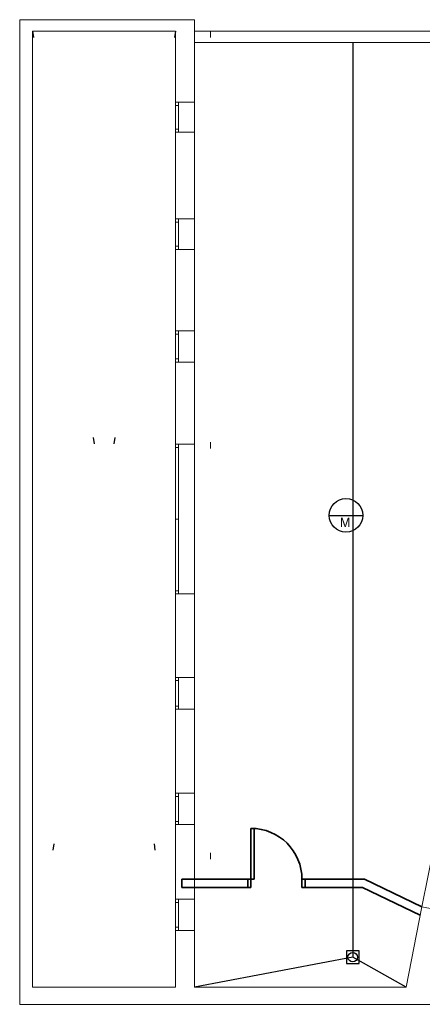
# Model space of a CAD drawing. Header units: metres. Extents: x -1 to 427, y -6 to 39.
# Tile 2 of 11: x 392 to 398, y 13 to 28. Entities that reach past the tile are written whole.
import ezdxf

# ---------------------------------------------------------------- set-up
doc = ezdxf.new("R2010")
doc.units = ezdxf.units.M
doc.linetypes.add('CONTINUA', pattern=[0])
doc.linetypes.add('PUNKT', pattern=[6.35, 0, -6.35])
doc.layers.add('P1 MURS ACTUAL', color=7, linetype='CONTINUA', lineweight=25)
doc.layers.add('P1 MURS ENDERROCAT', color=7, linetype='CONTINUA', lineweight=25)
doc.styles.add('Century Gothic', font='txt')

msp = doc.modelspace()

# ---------------------------------------------------------------- linework, layer by layer
at = {"layer": 'P1 MURS ACTUAL', "lineweight": 13, "transparency": 33554687}
for p, q in [((391.697, 28.408), (391.697, 12.949)), ((394.44, 28.408), (391.697, 28.408)), ((394.44, 28.408), (394.44, 27.112)), ((394.14, 28.228), (391.897, 28.228)), ((391.897, 28.228), (391.897, 13.219)), ((394.14, 28.228), (394.14, 27.112)), ((394.44, 27.112), (394.14, 27.112)), ((394.14, 27.112), (394.14, 26.642)), ((394.19, 27.062), (394.14, 27.062)), ((394.19, 27.112), (394.19, 26.642)), ((394.44, 27.112), (394.44, 26.642)), ((394.19, 26.692), (394.14, 26.692)), ((394.44, 26.642), (394.14, 26.642)), ((394.14, 26.642), (394.14, 25.282)), ((394.44, 26.642), (394.44, 25.282)), ((394.44, 25.282), (394.14, 25.282)), ((394.14, 25.282), (394.14, 24.802)), ((394.19, 25.232), (394.14, 25.232)), ((394.19, 25.282), (394.19, 24.802)), ((394.44, 25.282), (394.44, 24.802)), ((394.19, 24.852), (394.14, 24.852)), ((394.44, 24.802), (394.14, 24.802)), ((394.14, 24.802), (394.14, 23.522)), ((394.44, 24.802), (394.44, 23.522)), ((394.44, 23.522), (394.14, 23.522)), ((394.14, 23.522), (394.14, 23.032)), ((394.19, 23.522), (394.19, 23.032)), ((394.44, 23.522), (394.44, 23.032)), ((394.19, 23.472), (394.14, 23.472)), ((394.19, 23.082), (394.14, 23.082)), ((394.44, 23.032), (394.14, 23.032)), ((394.14, 23.032), (394.14, 21.742)), ((394.44, 23.032), (394.44, 21.742)), ((394.44, 21.742), (394.14, 21.742)), ((394.14, 21.742), (394.14, 19.392)), ((394.19, 21.692), (394.14, 21.692)), ((394.19, 21.742), (394.19, 19.392)), ((394.44, 21.742), (394.44, 19.392)), ((394.19, 20.567), (394.14, 20.567)), ((394.19, 19.442), (394.14, 19.442)), ((394.44, 19.392), (394.14, 19.392)), ((394.14, 19.392), (394.14, 18.082)), ((394.44, 19.392), (394.44, 18.082)), ((394.44, 18.082), (394.14, 18.082)), ((394.14, 18.082), (394.14, 17.582)), ((394.19, 18.032), (394.14, 18.032)), ((394.19, 18.082), (394.19, 17.582)), ((394.44, 18.082), (394.44, 17.582)), ((394.19, 17.632), (394.14, 17.632)), ((394.44, 17.582), (394.14, 17.582)), ((394.14, 17.582), (394.14, 16.262)), ((394.44, 17.582), (394.44, 16.262)), ((394.44, 16.262), (394.14, 16.262)), ((394.14, 16.262), (394.14, 15.772)), ((394.19, 16.262), (394.19, 15.772)), ((394.44, 16.262), (394.44, 15.772)), ((394.19, 16.212), (394.14, 16.212)), ((394.19, 15.822), (394.14, 15.822)), ((394.44, 15.772), (394.14, 15.772)), ((394.14, 15.772), (394.14, 14.599)), ((394.44, 15.772), (394.44, 14.599)), ((398.201, 15.463), (398.006, 14.482)), ((394.14, 14.599), (394.44, 14.599)), ((394.14, 14.599), (394.14, 14.109)), ((394.19, 14.549), (394.14, 14.549)), ((394.19, 14.599), (394.19, 14.109)), ((394.44, 14.599), (394.44, 14.109)), ((397.756, 13.219), (398.006, 14.482)), ((398.546, 14.375), (398.006, 14.482)), ((394.19, 14.159), (394.14, 14.159)), ((394.44, 14.109), (394.14, 14.109)), ((394.14, 14.109), (394.14, 13.219)), ((394.44, 14.109), (394.44, 13.219)), ((391.897, 13.219), (394.14, 13.219)), ((394.44, 13.219), (397.756, 13.219)), ((424.313, 12.949), (391.697, 12.949))]:
    msp.add_line(p, q, dxfattribs=at)
at = {"layer": 'P1 MURS ACTUAL', "color": 180, "linetype": 'PUNKT', "transparency": 33554687}
for p, q in [((394.14, 28.228), (391.897, 13.219)), ((391.897, 28.228), (394.14, 13.219))]:
    msp.add_line(p, q, dxfattribs=at)
at = {"layer": 'P1 MURS ACTUAL', "color": 180, "lineweight": 13, "transparency": 33554687}
for p, q in [((400.73, 28.228), (394.44, 28.228)), ((400.694, 28.048), (394.44, 28.048)), ((395.324, 14.782), (395.324, 15.712)), ((395.374, 14.912), (395.374, 15.711)), ((395.374, 14.912), (394.24, 14.912)), ((395.274, 14.782), (395.274, 14.912)), ((397.104, 14.912), (396.124, 14.912)), ((396.124, 14.782), (396.124, 14.912)), ((396.174, 14.782), (396.174, 14.912)), ((398.006, 14.482), (397.104, 14.912)), ((395.324, 14.782), (394.24, 14.782)), ((397.074, 14.782), (396.124, 14.782)), ((397.98, 14.35), (397.074, 14.782))]:
    msp.add_line(p, q, dxfattribs=at)
at = {"layer": 'P1 MURS ACTUAL', "color": 180, "linetype": 'PUNKT', "lineweight": 13, "transparency": 33554687}
msp.add_line((394.69, 28.228), (394.69, 13.219), dxfattribs=at)
at = {"layer": 'P1 MURS ACTUAL', "transparency": 33554687}
for p, q in [((396.92, 28.048), (396.92, 13.689)), ((396.92, 13.689), (394.44, 13.219)), ((397.756, 13.219), (396.92, 13.689))]:
    msp.add_line(p, q, dxfattribs=at)
at = {"layer": 'P1 MURS ACTUAL', "color": 7, "linetype": 'CONTINUA', "lineweight": 25, "transparency": 33554687}
msp.add_line((396.55, 20.626), (397.078, 20.626), dxfattribs=at)
at = {"layer": 'P1 MURS ACTUAL', "color": 180, "linetype": 'CONTINUA', "transparency": 33554687}
msp.add_line((394.24, 14.912), (394.24, 14.782), dxfattribs=at)
at = {"layer": 'P1 MURS ACTUAL', "transparency": 33554687}
msp.add_lwpolyline([(396.82, 13.589), (397.02, 13.589), (397.02, 13.789), (396.82, 13.789), (396.82, 13.589)], close=True, dxfattribs=at)
at = {"layer": 'P1 MURS ACTUAL', "color": 7, "linetype": 'CONTINUA', "lineweight": 25, "transparency": 33554687}
msp.add_circle((396.814, 20.626), 0.264, dxfattribs=at)
at = {"layer": 'P1 MURS ACTUAL', "transparency": 33554687}
msp.add_circle((396.92, 13.689), 0.075, dxfattribs=at)
at = {"layer": 'P1 MURS ACTUAL', "color": 180, "lineweight": 13, "transparency": 33554687}
msp.add_arc((395.324, 14.912), 0.8, 0, 90, dxfattribs=at)
at = {"layer": 'P1 MURS ENDERROCAT', "color": 2, "linetype": 'CONTINUA', "lineweight": 35, "transparency": 33554687}
for p, q in [((395.324, 14.782), (395.324, 15.712)), ((395.374, 14.912), (395.374, 15.711)), ((394.24, 14.912), (394.24, 14.782)), ((395.374, 14.912), (394.24, 14.912)), ((395.274, 14.782), (395.274, 14.912)), ((397.104, 14.912), (396.124, 14.912)), ((396.124, 14.782), (396.124, 14.912)), ((396.174, 14.782), (396.174, 14.912)), ((398.006, 14.482), (397.104, 14.912)), ((395.324, 14.782), (394.24, 14.782)), ((397.074, 14.782), (396.124, 14.782)), ((397.98, 14.35), (397.074, 14.782))]:
    msp.add_line(p, q, dxfattribs=at)
msp.add_arc((395.324, 14.912), 0.8, 0, 90, dxfattribs=at)

# ---------------------------------------------------------------- texts
at = {"layer": 'P1 MURS ACTUAL', "color": 7, "linetype": 'CONTINUA', "lineweight": 25, "transparency": 33554687, "insert": (396.718, 20.441), "char_height": 0.15, "width": 0.2675, "attachment_point": 7, "style": 'Century Gothic'}
msp.add_mtext('M', dxfattribs=at)

doc.saveas('drawing.dxf')
